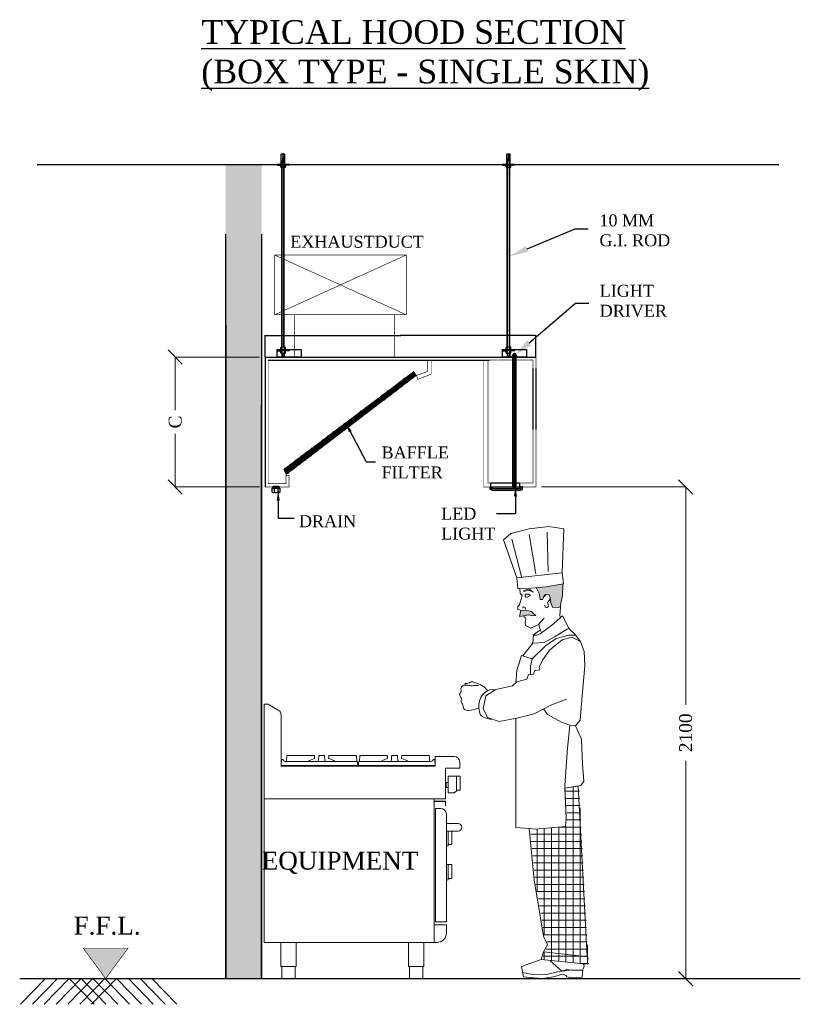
# Model space of a CAD drawing. Extents: x 3940905 to 4145695, y 925352 to 1109797.
# Tile 2 of 256: x 4025254 to 4035121, y 1001481 to 1013936. Entities that reach past the tile are written whole.
import ezdxf
from ezdxf import colors
from ezdxf.entities.mleader import LeaderData, LeaderLine
from ezdxf.math import Vec2, Vec3

# ---------------------------------------------------------------- set-up
doc = ezdxf.new("R2010")
doc.units = 0
doc.header["$LTSCALE"] = 750
doc.header["$MEASUREMENT"] = 0
doc.header["$PDMODE"] = 35
doc.header["$PDSIZE"] = 150
doc.linetypes.add('HIDDENX2', pattern=[19.05, 12.7, -6.35])
doc.layers.get('0').update_dxf_attribs({"linetype": 'CONTINUOUS', "lineweight": 0})
doc.layers.get('Defpoints').update_dxf_attribs({"linetype": 'CONTINUOUS'})
for name, color, linetype, lineweight in [('chef', 7, 'CONTINUOUS', 13), ('CKD-Dimensions', 152, 'CONTINUOUS', 0), ('CKD-Equipements', 252, 'CONTINUOUS', 0), ('wall', 7, 'CONTINUOUS', 25)]:
    doc.layers.add(name, color=color, linetype=linetype, lineweight=lineweight)
doc.layers.add('CKD-Hood', color=1, linetype='CONTINUOUS')
doc.styles.add('CKD_Dimension Text', font='BOOKOS.TTF')
doc.styles.get("Standard").update_dxf_attribs({"font": 'romans.shx'})
doc.dimstyles.new('CKD-Dimensions', dxfattribs={"dimscale": 1.5, "dimtxt": 45, "dimasz": 50, "dimexe": 0, "dimexo": 20, "dimgap": 20, "dimtad": 0, "dimdec": 0, "dimzin": 4, "dimdsep": 46, "dimtxsty": 'CKD_Dimension Text', "dimblk": 'OBLIQUE', "dimcen": 12, "dimclrd": 150, "dimclre": 150, "dimclrt": 7, "dimazin": 2, "dimtfac": 1, "dimtdec": 0, "dimtofl": 0, "dimtmove": 1, "dimatfit": 2, "dimfxl": 1, "dimtfillclr": 7, "dimtolj": 1, "dimtzin": 0, "dimlwd": -1, "dimlwe": -1, "dimarcsym": 0})
doc.dimstyles.new('SA DESIGN', dxfattribs={"dimtxt": 10, "dimasz": 4, "dimexe": 1, "dimexo": 1, "dimgap": 1, "dimtad": 0, "dimtih": 1, "dimtoh": 1, "dimdec": 0, "dimzin": 0, "dimdsep": 46, "dimtxsty": 'Standard', "dimcen": 0.09, "dimclrd": 7, "dimclre": 1, "dimclrt": 256, "dimadec": 0, "dimazin": 0, "dimtfac": 1, "dimtdec": 0, "dimtofl": 0, "dimtmove": 1, "dimatfit": 3, "dimfxl": 1, "dimtfillclr": 256, "dimtolj": 1, "dimtzin": 0, "dimarcsym": 0})

# ---------------------------------------------------------------- blocks, each defined once
blk = doc.blocks.new('*D425')
at = {"layer": 'CKD-Hood', "color": 1, "lineweight": -2}
for p, q in [((600739.5, 10832.9), (600739.5, 10946.5)), ((602165.3, 10832.9), (602165.3, 10946.5))]:
    blk.add_line(p, q, dxfattribs=at)
at = {"layer": 'CKD-Hood', "color": 7, "lineweight": -2}
for p, q in [((600743.5, 10945.5), (601450, 10945.5)), ((602161.3, 10945.5), (601454.7, 10945.5))]:
    blk.add_line(p, q, dxfattribs=at)
at = {"layer": 'CKD-Hood', "color": 7, "lineweight": 0}
for points in [[(600743.5, 10946.2), (600743.5, 10944.8), (600739.5, 10945.5)], [(602161.3, 10944.8), (602161.3, 10946.2), (602165.3, 10945.5)]]:
    blk.add_solid(points, dxfattribs=at)
at = {"layer": 'Defpoints', "color": 0, "lineweight": 0}
for p in [(602165.3, 10945.5), (600739.5, 10831.9), (602165.3, 10831.9)]:
    blk.add_point(p, dxfattribs=at)
at = {"layer": 'CKD-Hood', "lineweight": -2, "insert": (601452.4, 10945.5), "char_height": 10, "attachment_point": 5}
blk.add_mtext('\\A1;{\\H0.4x;B}', dxfattribs=at)
blk = doc.blocks.new('_Oblique')
at = {"color": 0, "linetype": 'ByBlock', "lineweight": -2, "transparency": 16777216}
blk.add_line((-0.5, -0.5), (0.5, 0.5), dxfattribs=at)
blk = doc.blocks.new('*D408')
at = {"layer": 'CKD-Dimensions', "color": 150, "ltscale": 4}
for p, q in [((602195.3, 10147.1), (602954.5, 10147.1)), ((602954.5, 10147.1), (602954.5, 8999.4)), ((602954.5, 7555.9), (602954.5, 8703.6)), ((602691, 7555.9), (602954.5, 7555.9))]:
    blk.add_line(p, q, dxfattribs=at)
at = {"layer": 'Defpoints', "color": 0}
for p in [(602165.3, 10147.1), (602661, 7555.9), (602954.5, 7555.9)]:
    blk.add_point(p, dxfattribs=at)
at = {"layer": 'CKD-Dimensions', "color": 150, "linetype": 'ByBlock', "xscale": 75, "yscale": 75, "zscale": 75}
for p, rotation in [((602954.5, 10147.1), 90), ((602954.5, 7555.9), 270)]:
    blk.add_blockref('_Oblique', p, dxfattribs=dict(at, rotation=rotation))
at = {"layer": 'CKD-Dimensions', "color": 7, "insert": (602954.5, 8851.5), "char_height": 67.5, "attachment_point": 5, "rotation": 90, "style": 'CKD_Dimension Text'}
blk.add_mtext('\\A1;2100', dxfattribs=at)
blk = doc.blocks.new('*D409')
at = {"layer": 'CKD-Dimensions', "color": 150, "ltscale": 4}
for p, q in [((600709.5, 10831.9), (600265.6, 10831.9)), ((600265.6, 10831.9), (600265.6, 10551.9)), ((600265.6, 10147.1), (600265.6, 10427.2)), ((600709.5, 10147.1), (600265.6, 10147.1))]:
    blk.add_line(p, q, dxfattribs=at)
at = {"layer": 'Defpoints', "color": 0}
for p in [(600265.6, 10831.9), (600739.5, 10831.9), (600739.5, 10147.1)]:
    blk.add_point(p, dxfattribs=at)
at = {"layer": 'CKD-Dimensions', "color": 150, "linetype": 'ByBlock', "xscale": 75, "yscale": 75, "zscale": 75}
for p, rotation in [((600265.6, 10831.9), 90), ((600265.6, 10147.1), 270)]:
    blk.add_blockref('_Oblique', p, dxfattribs=dict(at, rotation=rotation))
at = {"layer": 'CKD-Dimensions', "color": 7, "insert": (600265.6, 10489.5), "char_height": 67.5, "attachment_point": 5, "rotation": 90, "style": 'CKD_Dimension Text'}
blk.add_mtext('\\A1;C', dxfattribs=at)
blk = doc.blocks.new('Equipment-01section')
at = {"layer": 'CKD-Equipements', "ltscale": 3}
for p, q in [((0, 740.5), (0, 1130)), ((0, 1130), (16.5, 1130)), ((16.5, 1130), (58.4, 1105.8)), ((70.4, 1085), (70.4, 875)), ((70.4, 878), (71.6, 901.1)), ((73.1, 902.5), (77, 902.5)), ((86.4, 894.5), (87.9, 894.5)), ((87.9, 894.5), (380.6, 894.5)), ((92.9, 899.2), (93.7, 916.1)), ((95.7, 918), (205.5, 918)), ((207, 906.2), (186.9, 898.4)), ((207.5, 916.1), (208, 907.2)), ((223.9, 899.2), (224.8, 916.1)), ((226.8, 918), (247, 918)), ((249, 916.1), (249.9, 899.2)), ((266.3, 916.1), (265.8, 907.2)), ((267.1, 906), (286.9, 898.4)), ((378.1, 918), (268.3, 918)), ((381.1, 897), (380.1, 916.1)), ((392.7, 897), (393.7, 916.1)), ((685.9, 894.5), (393.2, 894.5)), ((395.7, 918), (505.5, 918)), ((506.7, 906), (486.9, 898.4)), ((507.5, 916.1), (508, 907.2)), ((524.8, 916.1), (523.9, 899.2)), ((547, 918), (526.8, 918)), ((549.9, 899.2), (549, 916.1)), ((566.3, 916.1), (565.8, 907.2)), ((566.8, 906.2), (586.9, 898.4)), ((678.1, 918), (568.3, 918)), ((680.9, 899.2), (680.1, 916.1)), ((687.4, 894.5), (685.9, 894.5)), ((700.7, 902.5), (696.8, 902.5)), ((703.4, 878), (702.2, 901.1)), ((704.2, 875), (704.2, 915)), ((704.2, 915), (781.2, 915)), ((70.4, 878), (385.4, 878)), ((70.4, 875), (704.2, 875)), ((385.4, 878), (384.8, 889.8)), ((388.4, 878), (389, 889.8)), ((703.4, 878), (388.4, 878)), ((805.2, 866), (747.2, 866)), ((747.2, 866), (747.2, 740.5)), ((805.2, 891), (805.2, 866)), ((757.7, 764.5), (757.7, 834)), ((757.7, 834), (806.8, 833.1)), ((791.8, 833.4), (791.8, 775.6)), ((806.8, 833.1), (806.8, 775.9)), ((757.7, 807.3), (748.6, 807.3)), ((748.6, 807.3), (748.6, 786.7)), ((748.6, 786.7), (757.7, 786.7)), ((757.7, 786.7), (757.7, 807.3)), ((791.8, 771), (780.8, 764.9)), ((806.8, 775.9), (791.8, 775.6)), ((791.8, 775.6), (791.8, 771)), ((747.2, 740.5), (0, 740.5)), ((700, 740.5), (0, 740.5)), ((0, 740.5), (0, 148.8)), ((744.7, 731), (699, 731)), ((699, 731), (699, 729.8)), ((744.7, 729.8), (699, 729.8)), ((700, 148.8), (700, 740.5)), ((780.8, 764.9), (757.7, 764.5)), ((704.9, 233.7), (704.9, 701)), ((704.9, 701), (726.1, 701)), ((746, 728.6), (746, 711)), ((746, 711), (747.2, 711)), ((747.2, 728.6), (747.2, 711)), ((750.1, 677), (750.1, 233.7)), ((797.6, 638.8), (750.1, 638.8)), ((750.1, 638.8), (750.1, 607.1)), ((813.4, 623), (813.4, 623)), ((750.1, 607.1), (797.6, 607.1)), ((757.7, 548.7), (757.7, 607.1)), ((772.7, 607.1), (772.7, 554.3)), ((750.1, 543.2), (756.7, 546.9)), ((770.8, 552.3), (758.7, 552.1)), ((750.1, 470), (770.8, 469.7)), ((757.7, 408.7), (757.7, 469.9)), ((772.7, 467.7), (772.7, 414.3)), ((750.1, 403.2), (756.7, 406.9)), ((770.8, 412.3), (758.7, 412.1)), ((750.1, 221.5), (700, 221.5)), ((700, 221.5), (700, 148.8)), ((750.1, 233.7), (704.9, 233.7)), ((750.1, 186.8), (750.1, 221.5)), ((0, 148.8), (700, 148.8)), ((132.7, 148.8), (69.2, 148.8)), ((69.2, 148.8), (69.2, 50)), ((132.7, 50), (132.7, 148.8)), ((657.7, 148.8), (594.2, 148.8)), ((594.2, 148.8), (594.2, 50)), ((657.7, 50), (657.7, 148.8)), ((700, 148.8), (712.1, 148.8)), ((69.2, 50), (132.7, 50)), ((128.1, 50), (73.8, 50)), ((73.8, 50), (73.8, 0)), ((128.1, 0), (128.1, 50)), ((594.2, 50), (657.7, 50)), ((653.1, 50), (598.8, 50)), ((598.8, 50), (598.8, 0)), ((653.1, 0), (653.1, 50)), ((73.8, 0), (128.1, 0)), ((598.8, 0), (653.1, 0))]:
    blk.add_line(p, q, dxfattribs=at)
at = {"layer": 'CKD-Equipements', "linetype": 'HIDDENX2', "ltscale": 5}
blk.add_line((50, 0), (-10, 0), dxfattribs=at)
at = {"layer": 'CKD-Equipements', "ltscale": 3}
for centre, radius, start, end in [((46.4, 1085), 24, 0, 60), ((73.1, 901), 1.5, 90, 177), ((77, 901), 1.5, 9.0846, 90), ((86.4, 902.5), 8, 189.0846, 270.0001), ((87.9, 899.5), 5, 270, 357), ((95.7, 916), 2, 90, 177), ((188.3, 894.9), 3.81, 111.1527, 185.6138), ((205.5, 916), 2, 3, 90), ((206.4, 907.8), 1.71, 291.3225, 341.3422), ((219, 899.5), 4.96, 280.8591, 356.8687), ((226.8, 916), 2, 90, 177), ((247, 916), 2, 3, 90), ((254.8, 899.4), 4.94, 183, 259.2745), ((267.8, 908.1), 2.21, 203.4972, 250.127), ((268.3, 916), 2, 90, 177), ((285.5, 894.9), 3.74, 356.9419, 68.9541), ((378.1, 916), 2, 3, 90), ((379.7, 889.5), 5.13, 3.4573, 79.6991), ((386, 897.3), 5, 183, 231.254), ((379.8, 889.5), 5, 3, 51.254), ((394.1, 889.5), 5.13, 100.3009, 176.5427), ((394, 889.5), 5, 128.746, 177), ((387.8, 897.3), 5, 308.746, 357), ((395.7, 916), 2, 90, 177), ((488.3, 894.9), 3.74, 111.0459, 183.0581), ((505.5, 916), 2, 3, 90), ((506, 908.1), 2.21, 289.873, 336.5028), ((519, 899.4), 4.94, 280.7255, 357), ((526.8, 916), 2, 90, 177), ((547, 916), 2, 3, 90), ((554.8, 899.5), 4.96, 183.1313, 259.1409), ((567.4, 907.8), 1.71, 198.6578, 248.6775), ((568.3, 916), 2, 90, 177), ((585.5, 894.9), 3.81, 354.3862, 68.8473), ((678.1, 916), 2, 3, 90), ((685.9, 899.5), 5, 183, 270), ((687.4, 902.5), 8, 269.9999, 350.9154), ((696.8, 901), 1.5, 90, 170.9154), ((700.7, 901), 1.5, 3, 90), ((781.2, 891), 24, 0, 90), ((744.7, 728.6), 2.45, 0, 90), ((744.7, 728.6), 1.25, 0, 90), ((726.1, 677), 24, 0, 90), ((797.6, 623), 15.9, 0, 90), ((797.6, 623), 15.9, 270, 0), ((755.7, 548.7), 2, 299, 0), ((758.7, 551.1), 1, 91, 180), ((770.7, 554.3), 2, 271, 360), ((770.7, 467.7), 2, 0, 89), ((755.7, 408.7), 2, 299, 0), ((758.7, 411.1), 1, 91, 180), ((770.7, 414.3), 2, 271, 360), ((712.1, 186.8), 38, 270, 0)]:
    blk.add_arc(centre, radius, start, end, dxfattribs=at)
blk = doc.blocks.new('*X412')
at = {"color": 0}
for p, q in [((6157, 4687.5), (6215, 4687.5)), ((6187.5, 3940.5), (6187.5, 4705.9)), ((6158.1, 4656.2), (6216.6, 4656.2)), ((6159.2, 4625), (6218.2, 4625)), ((6160.4, 4593.7), (6219.9, 4593.7)), ((6218.7, 3937.3), (6218.7, 4615.4)), ((6161, 4562.5), (6221.5, 4562.5)), ((6031.2, 4250.1), (6031.2, 4523.1)), ((6062.5, 4061.8), (6062.5, 4525.8)), ((6093.7, 3949.9), (6093.7, 4528.5)), ((6125, 3946.8), (6125, 4531.2)), ((6126, 4531.2), (6223.2, 4531.2)), ((6156.2, 3943.6), (6156.2, 4533.9)), ((6003.7, 4500), (6224.8, 4500)), ((6006.7, 4468.7), (6226.4, 4468.7)), ((6009.7, 4437.5), (6228.1, 4437.5)), ((6012.7, 4406.2), (6229.7, 4406.2)), ((6015.7, 4375), (6231.3, 4375)), ((6018.7, 4343.7), (6233, 4343.7)), ((6021.7, 4312.5), (6234.6, 4312.5)), ((6026.1, 4281.2), (6236.3, 4281.2)), ((6031.3, 4250), (6237.9, 4250)), ((6036.5, 4218.7), (6239.5, 4218.7)), ((6041.6, 4187.5), (6241.2, 4187.5)), ((6046.8, 4156.2), (6242.8, 4156.2)), ((6052, 4125), (6244.4, 4125)), ((6057.2, 4093.7), (6246.1, 4093.7)), ((6062.4, 4062.5), (6247.7, 4062.5)), ((6070.2, 4000), (6251, 4000)), ((6074.8, 4031.2), (6249.3, 4031.2)), ((6250, 3934.1), (6250, 4018.7)), ((6057.7, 3968.7), (6252.6, 3968.7)), ((6062.5, 3953.1), (6062.5, 3984.7)), ((6216.8, 3937.5), (6254.6, 3937.5))]:
    blk.add_line(p, q, dxfattribs=at)
blk = doc.blocks.new('chef')
at = {"layer": 'chef'}
for points in [[(161.1, 1624.6), (162.6, 1575.7), (169.3, 1546.3), (170.4, 1532.1), (179, 1528.3), (203.8, 1529.9), (211, 1547.5), (213.5, 1568), (213.1, 1569.7), (218.2, 1579.7), (229.4, 1581.6), (237.4, 1579.6), (245.5, 1561.2), (255.1, 1560.4), (258.3, 1586), (271.1, 1609.8), (231, 1613.4)], [(272.7, 1495), (286.2, 1494.2), (302.5, 1497), (322.4, 1493.4), (339.9, 1491.4), (334.3, 1515.1), (313.2, 1516.9), (289.8, 1511.3), (279.1, 1500.6)]]:
    blk.add_hatch(color=8, dxfattribs=at).paths.add_polyline_path(points)
for p, q in [((156.6, 1851.6), (219.4, 1861.1)), ((164.2, 1670.7), (156.6, 1851.6)), ((219.4, 1861.1), (299.3, 1851.6)), ((225.4, 1838), (221.4, 1676.3)), ((299.3, 1828.5), (272.7, 1667.1)), ((299.3, 1851.6), (375.7, 1832.5)), ((375.7, 1832.5), (405.9, 1805.8)), ((329.9, 1649.6), (371.7, 1809.8)), ((405.9, 1805.8), (351, 1649.6)), ((161.1, 1624.6), (162.6, 1575.7)), ((237.4, 1579.6), (229.4, 1581.6)), ((258.3, 1586), (255.1, 1560.4)), ((271.1, 1609.8), (258.3, 1586)), ((300.9, 1598.7), (282.2, 1591.6)), ((297.2, 1601.4), (282.9, 1591.2)), ((301.3, 1582.4), (293.8, 1576.9)), ((311.7, 1600.5), (297.2, 1601.4)), ((321.6, 1594), (300.9, 1598.7)), ((315.9, 1582.4), (301.3, 1582.4)), ((322.2, 1597.9), (311.7, 1600.5)), ((315.9, 1582.4), (316.8, 1574.9)), ((321.6, 1594), (322.2, 1597.9)), ((336.3, 1585.6), (328.3, 1577.7)), ((338.9, 1606.2), (336.3, 1585.6)), ((162.6, 1575.7), (169.3, 1546.3)), ((169.3, 1546.3), (173.3, 1494.6)), ((211, 1547.5), (203.8, 1529.9)), ((213.4, 1567.6), (211, 1547.5)), ((245.5, 1561.2), (237.4, 1579.6)), ((255.1, 1560.4), (245.5, 1561.2)), ((293.8, 1576.9), (308.1, 1570.9)), ((308.1, 1570.9), (315.2, 1570.9)), ((316.8, 1574.9), (315.2, 1570.9)), ((328.3, 1577.7), (330.3, 1571.7)), ((330.3, 1571.7), (339.9, 1539.5)), ((179, 1528.3), (170.4, 1532.1)), ((203.8, 1529.9), (179, 1528.3)), ((279.1, 1500.6), (272.7, 1495)), ((289.8, 1511.3), (279.1, 1500.6)), ((313.2, 1516.9), (289.8, 1511.3)), ((334.3, 1515.1), (313.2, 1516.9)), ((316.8, 1527.6), (314.4, 1521.2)), ((322.8, 1530), (316.8, 1527.6)), ((327.6, 1524.8), (322.8, 1530)), ((339.9, 1518), (333.5, 1515.7)), ((339.9, 1491.4), (334.3, 1515.1)), ((339.9, 1539.5), (345.8, 1532.4)), ((346.2, 1520), (339.9, 1518)), ((345.8, 1532.4), (346.2, 1520)), ((162.8, 1493.2), (135, 1440.6)), ((162.8, 1493.2), (207.3, 1453.8)), ((173.3, 1494.6), (170.8, 1486.1)), ((260.8, 1458), (238.1, 1484.3)), ((272.7, 1495), (286.2, 1494.2)), ((286.2, 1494.2), (302.5, 1497)), ((302.5, 1497), (322.4, 1493.4)), ((316, 1487), (313.2, 1480.7)), ((313.2, 1480.7), (316, 1466)), ((316, 1466), (315.2, 1454.4)), ((321.6, 1491.4), (316, 1487)), ((322.4, 1493.4), (339.9, 1491.4)), ((113.2, 1419.4), (88.9, 1388)), ((135, 1440.6), (113.2, 1419.4)), ((143.5, 1438.1), (134.4, 1442.9)), ((195.6, 1407.1), (143.5, 1438.1)), ((207.3, 1453.8), (254.8, 1419.5)), ((257.3, 1446.2), (249.1, 1423.6)), ((266.3, 1427), (253.7, 1436.2)), ((254.8, 1419.5), (267.9, 1414.3)), ((260, 1458.9), (257.3, 1446.2)), ((292.6, 1443.3), (260.8, 1458)), ((283.4, 1414.3), (266.3, 1427)), ((315.2, 1454.4), (292.6, 1443.3)), ((88.9, 1388), (73.8, 1346.6)), ((88.9, 1388), (124.3, 1405.2)), ((136, 1414.3), (108.7, 1413.5)), ((124.3, 1405.2), (163.8, 1394.6)), ((188.6, 1400.2), (136, 1414.3)), ((163.8, 1394.6), (216.4, 1352.6)), ((233.1, 1369.8), (188.6, 1400.2)), ((238.5, 1384.1), (195.6, 1407.1)), ((285.4, 1381.3), (238.5, 1384.1)), ((267.9, 1414.3), (283.4, 1414.3)), ((282.6, 1414.3), (285.4, 1381.3)), ((285.4, 1381.3), (326.1, 1328.9)), ((73.8, 1346.6), (70.7, 1287.4)), ((216.4, 1352.6), (245.2, 1310.7)), ((287.2, 1316.2), (233.1, 1369.8)), ((245.2, 1310.7), (258.3, 1281.8)), ((330.7, 1330.4), (287.2, 1316.2)), ((287.2, 1316.2), (294.8, 1284.4)), ((330.7, 1330.4), (349.9, 1268.7)), ((70.7, 1287.4), (82.4, 1164)), ((258.3, 1281.8), (255.3, 1271.2)), ((255.3, 1271.2), (276.5, 1268.7)), ((276.5, 1268.7), (281.6, 1253)), ((294.8, 1284.4), (294.8, 1250.9)), ((349.9, 1268.7), (354.9, 1216.6)), ((281.6, 1253), (290.2, 1250)), ((290.2, 1250), (302.8, 1252.5)), ((302.8, 1252.5), (309.9, 1232.8)), ((309.9, 1232.8), (349.9, 1221.7)), ((349.9, 1221.7), (368.1, 1206)), ((368.1, 1206), (436.3, 1190.3)), ((436.3, 1190.3), (478.3, 1164)), ((485.2, 1201.7), (470.4, 1185)), ((82.4, 1164), (90.5, 1064.4)), ((208.3, 1127.1), (145.6, 1150.9)), ((478.3, 1164), (488.9, 1111.4)), ((279.1, 1090.7), (208.3, 1127.1)), ((241.2, 1110.2), (224, 1087.7)), ((488.9, 1111.4), (470.7, 1075)), ((90.5, 1064.4), (108.7, 1040.6)), ((166.3, 1056.3), (132.4, 1043.2)), ((224, 1087.7), (166.3, 1056.3)), ((349.9, 1072), (279.1, 1090.7)), ((423.2, 1058.8), (349.9, 1072)), ((354.9, 621.5), (354.9, 1071.1)), ((354.9, 1066.1), (354.9, 1071.1)), ((470.7, 1075), (423.2, 1058.8)), ((108.7, 1040.6), (84.9, 985.5)), ((132.4, 1043.2), (108.7, 1040.6)), ((132.4, 1043.2), (142.5, 949.1)), ((84.9, 985.5), (79.8, 883.4)), ((142.5, 949.1), (153.2, 796.9)), ((79.8, 883.4), (74.8, 812.6)), ((74.8, 812.6), (87.9, 794.4)), ((87.9, 794.4), (152.7, 784.2)), ((153.2, 796.9), (148.1, 657.9)), ((148.1, 657.9), (150.6, 626.5)), ((150.6, 626.5), (274, 615.9)), ((60.1, 59.2), (58.8, 89.3)), ((60.1, 59.2), (250.3, 78.4)), ((76.3, 62.2), (73.8, 49.6)), ((73.8, 49.6), (79.8, 34.9)), ((213.8, 73.8), (166.8, 31.4)), ((250.3, 78.4), (331.7, 50.1)), ((331.7, 50.1), (323.5, 7.6)), ((79.7, 34.9), (127.9, 34.4)), ((121.8, 3), (82.3, 5.7)), ((145.6, 6.6), (121.8, 3)), ((127.9, 34.4), (144.6, 38)), ((144.6, 38), (166.3, 30.9)), ((145.5, 33.1), (183, 27.3)), ((146.6, 11.4), (145.6, 6.6)), ((146.1, 11.2), (162.1, 18.3)), ((199.7, 7.1), (162.1, 18.3)), ((183, 27.3), (222.4, 18.2)), ((246.2, 0), (199.7, 7.1)), ((222.4, 18.2), (286.2, 17.2)), ((295.3, 4), (246.2, 0)), ((286.2, 17.2), (326.8, 24.7)), ((323.5, 7.6), (295.3, 4))]:
    blk.add_line(p, q, dxfattribs=at)
at = {"layer": 'chef', "color": 8}
blk.add_line((240.6, 110.2), (58.8, 89.3), dxfattribs=at)
at = {"layer": 'chef', "color": 0}
blk.add_line((250.3, 78.4), (240.6, 110.2), dxfattribs=at)
at = {"layer": 'chef'}
for points in [[(347, 1605.9), (291.8, 1607.9), (231, 1613.4), (158.6, 1625), (164.2, 1670.7), (351, 1649.6), (347, 1605.9)], [(237.3, 1572.5), (229.4, 1581.6), (218.2, 1579.7), (213.1, 1569.7), (215.8, 1557.8), (223.8, 1548.7), (223, 1542.3), (220.2, 1531.6), (226.6, 1528), (233.7, 1529.6), (235.7, 1537.9)], [(442.5, 1186.5), (446.3, 1189), (451.6, 1189.9), (461.1, 1189)], [(461.1, 1189), (471.8, 1184.4), (478.6, 1180.3), (484.6, 1175.4), (490, 1169.8), (494.6, 1163.6), (498.5, 1157), (501.6, 1150.1), (504, 1143), (505.6, 1135.8), (506.5, 1128.6), (506.8, 1121.3), (506.5, 1114.2), (505.7, 1107.1), (504.4, 1100.1), (502.7, 1093.2), (499.6, 1086.6), (494.2, 1080.6), (485.5, 1075.1), (472.6, 1070.5), (454.5, 1066.9)], [(299.3, 617.6), (354.9, 621.5)]]:
    blk.add_lwpolyline(points, dxfattribs=at)
for points in [[(528.9, 1220.4, -0.052815), (513, 1215.3, 0.103951), (498.5, 1208.8, -0.065817), (485.2, 1201.7, -0.176292)], [(528.3, 1220.2, -0.001804), (528.9, 1220.4, -0.233562), (541.2, 1220.1)], [(541.2, 1220.1, 0.108941), (560.3, 1214.8, -0.414214), (563.6, 1211.6, -0.15674), (562.5, 1208, 0.641105)], [(540.5, 1206, 0.018879), (548.6, 1207.1, -0.075316), (568.2, 1207.6, -0.494915), (579.6, 1187.9, 0.299081), (581.3, 1178.9, -0.424776), (580.5, 1157.7, 0.30895), (578.5, 1149.4, -0.291598), (574.4, 1129.7, 0.218333), (571.8, 1122.6, -0.255734), (565.6, 1108.4, -0.191564), (549.3, 1103.8, -0.067384), (506.5, 1114.2, -0.655907)], [(540.5, 1206, -0.063579), (528.3, 1206.3, 0.079822), (508.8, 1206.3, 0.040767)]]:
    blk.add_lwpolyline(points, format="xyb", dxfattribs=at)
at = {"layer": 'chef', "color": 0}
blk.add_lwpolyline([(299.3, 617.6), (299.3, 617.6), (279.1, 406.5), (279.1, 406.5), (240.6, 175), (224.5, 139.6), (240.6, 110.2), (250.3, 78.4), (60.1, 59.2), (58.8, 89.3), (61.7, 89.6), (61.7, 89.6), (61.7, 89.6), (98.6, 792.9), (152.7, 784.2), (148.1, 657.9), (150.6, 626.5), (274, 615.9)], close=True, dxfattribs=at)
at = {"layer": 'chef'}
for centre, radius, start, end in [((285.6, 38.5), 206, 180.9792, 189.1478), ((132.9, -23.2), 57.7, 77.3288, 90)]:
    blk.add_arc(centre, radius, start, end, dxfattribs=at)
at = {"layer": 'chef', "color": 8, "extrusion": (0, 0, -1), "xscale": 0.9449999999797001, "yscale": 0.9449999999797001, "zscale": -0.9449999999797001}
blk.add_blockref('*X412', (-5966.5, -3658.2), dxfattribs=at)
blk = doc.blocks.new('SS')
at = {"layer": 'CKD-Hood'}
blk.add_hatch(color=9, dxfattribs=at).paths.add_polyline_path([(600635.8, 11847.5), (600531.8, 11847.5), (600531.8, 7555.9), (600720.8, 7555.9), (600720.8, 11847.5)])
at = {"layer": 'CKD-Hood', "lineweight": -3}
h = blk.add_hatch(color=0, dxfattribs=at)
h.paths.add_polyline_path([(602067.8, 10831.9), (602067.8, 10841.5), (602053.4, 10841.5), (602053.4, 10831.9)])
h.paths.add_polyline_path([(602049.2, 10831.9), (602049.2, 10841.5), (602037.6, 10841.5), (602037.6, 10831.9)])
h.paths.add_polyline_path([(602053.4, 10831.9), (602053.4, 10841.5), (602049.2, 10841.5), (602049.2, 10831.9)])
at = {"layer": 'CKD-Hood', "lineweight": -2}
h = blk.add_hatch(dxfattribs=at)
h.set_pattern_fill('ANSI31', scale=1.575, style=0)
h.set_pattern_definition([(45, (595797.173, 3823.038), (-3.5359758, 3.5359758), [])])
h.paths.add_polyline_path([(601536.1, 10734.9), (601522, 10756.2), (600837.3, 10240.7), (600849.7, 10211.2)])
at = {"layer": 'CKD-Hood'}
h = blk.add_hatch(color=52, dxfattribs=at)
h.set_gradient(color1=(217, 207, 18), rotation=90, one_color=1, tint=1, name='INVCYLINDER')
h.paths.add_polyline_path([(601934.2, 10147), (602085, 10147), (602085, 10127.8), (601934.2, 10127.8)])
at = {"layer": 'CKD-Hood', "lineweight": -3}
blk.add_hatch(color=0, dxfattribs=at).paths.add_polyline_path([(602058, 10142.9), (602058, 10147.5), (602054.9, 10147.5), (602050.7, 10147.5), (602047, 10147.5), (602047, 10142.9)])
at = {"layer": 'CKD-Hood', "ltscale": 4}
h = blk.add_hatch(color=1, dxfattribs=at)
h.dxf.hatch_style = 1
h.paths.add_polyline_path([(600017.2, 7716.2), (599781.2, 7716.2), (599899.2, 7555.9)])
at = {"layer": 'CKD-Hood', "color": 2}
for p, q in [((600824.5, 11847.5), (600824.5, 11901.9)), ((600843.3, 11901.9), (600824.5, 11901.9)), ((600833.9, 11901.9), (600827.6, 11847.5)), ((600840.2, 11847.5), (600833.9, 11901.9)), ((600843.3, 11847.5), (600843.3, 11901.9)), ((602011.7, 11847.5), (602011.7, 11901.9)), ((602030.6, 11901.9), (602011.7, 11901.9)), ((602021.2, 11901.9), (602014.9, 11847.5)), ((602027.5, 11847.5), (602021.2, 11901.9)), ((602030.6, 11847.5), (602030.6, 11901.9))]:
    blk.add_line(p, q, dxfattribs=at)
at = {"layer": 'CKD-Hood', "color": 0, "lineweight": -3}
for p, q in [((599539.1, 11847.5), (603444.8, 11847.5)), ((602047, 10141.6), (602047, 10147.5)), ((602058, 10147.5), (602058, 10141.6))]:
    blk.add_line(p, q, dxfattribs=at)
at = {"layer": 'CKD-Hood', "color": 1}
for p, q in [((600802.4, 11843.5), (600802.4, 11847.5)), ((600827.6, 11847.5), (600802.4, 11847.5)), ((600802.4, 11843.5), (600827.6, 11843.5)), ((600822.1, 11832.7), (600822.1, 11841.4)), ((600832.2, 11843.6), (600824, 11842.4)), ((600843.3, 11847.5), (600824.5, 11847.5)), ((600826, 11843.5), (600826, 11847.5)), ((600826.8, 11832.7), (600826.8, 11841.4)), ((600827.6, 11842.9), (600827.6, 11847.5)), ((600829.2, 11843.1), (600829.2, 11847.5)), ((600843.8, 11842.4), (600835.6, 11843.6)), ((600838.6, 11843.2), (600838.6, 11847.5)), ((600865.4, 11847.5), (600840.2, 11847.5)), ((600840.2, 11843), (600840.2, 11847.5)), ((600865.4, 11843.5), (600840.2, 11843.5)), ((600841, 11832.7), (600841, 11841.4)), ((600841.8, 11843.5), (600841.8, 11847.5)), ((600845.7, 11832.7), (600845.7, 11841.4)), ((600865.4, 11843.5), (600865.4, 11847.5)), ((601989.7, 11843.5), (601989.7, 11847.5)), ((602014.9, 11847.5), (601989.7, 11847.5)), ((601989.7, 11843.5), (602014.9, 11843.5)), ((602009.3, 11832.7), (602009.3, 11841.4)), ((602019.5, 11843.6), (602011.3, 11842.4)), ((602030.6, 11847.5), (602011.7, 11847.5)), ((602013.3, 11843.5), (602013.3, 11847.5)), ((602014.1, 11832.7), (602014.1, 11841.4)), ((602014.9, 11842.9), (602014.9, 11847.5)), ((602016.4, 11843.1), (602016.4, 11847.5)), ((602031, 11842.4), (602022.8, 11843.6)), ((602025.9, 11843.2), (602025.9, 11847.5)), ((602052.7, 11847.5), (602027.5, 11847.5)), ((602027.5, 11843), (602027.5, 11847.5)), ((602052.7, 11843.5), (602027.5, 11843.5)), ((602028.2, 11832.7), (602028.2, 11841.4)), ((602029, 11843.5), (602029, 11847.5)), ((602033, 11832.7), (602033, 11841.4)), ((602052.7, 11843.5), (602052.7, 11847.5)), ((600832.2, 11830.4), (600824, 11831.6)), ((600843.8, 11831.6), (600835.6, 11830.4)), ((602019.5, 11830.4), (602011.3, 11831.6)), ((602031, 11831.6), (602022.8, 11830.4)), ((600802.4, 10865.4), (600802.4, 10869.3)), ((600827.6, 10869.3), (600802.4, 10869.3)), ((600802.4, 10865.4), (600827.6, 10865.4)), ((600822.1, 10873.7), (600822.1, 10882.3)), ((600822.1, 10853.7), (600822.1, 10862.4)), ((600832.2, 10884.6), (600824, 10883.4)), ((600832.2, 10871.4), (600824, 10872.6)), ((600832.2, 10871.4), (600824, 10872.6)), ((600832.2, 10871.4), (600824, 10872.6)), ((600832.2, 10864.6), (600824, 10863.5)), ((600832.2, 10851.5), (600824, 10852.7)), ((600826, 10865.4), (600826, 10869.3)), ((600826.8, 10873.7), (600826.8, 10882.3)), ((600826.8, 10853.7), (600826.8, 10862.4)), ((600827.6, 10872.1), (600827.6, 10869.4)), ((600827.6, 10872.1), (600827.6, 10869.4)), ((600827.6, 10872.1), (600827.6, 10869.4)), ((600827.6, 10869.4), (600827.6, 10864)), ((600827.6, 10852.1), (600827.6, 10836.2)), ((600829.2, 10871.9), (600829.2, 10869.4)), ((600829.2, 10869.4), (600829.2, 10864.2)), ((600829.2, 10851.9), (600829.2, 10834.6)), ((600843.8, 10883.4), (600835.6, 10884.6)), ((600843.8, 10872.6), (600835.6, 10871.4)), ((600843.8, 10872.6), (600835.6, 10871.4)), ((600843.8, 10872.6), (600835.6, 10871.4)), ((600843.8, 10863.5), (600835.6, 10864.6)), ((600843.8, 10852.7), (600835.6, 10851.5)), ((600838.6, 10871.8), (600838.6, 10869.4)), ((600838.6, 10869.4), (600838.6, 10864.2)), ((600838.6, 10851.9), (600838.6, 10834.6)), ((600840.2, 10872), (600840.2, 10869.4)), ((600840.2, 10872), (600840.2, 10869.4)), ((600840.2, 10872), (600840.2, 10869.4)), ((600840.2, 10869.4), (600840.2, 10864)), ((600865.4, 10869.3), (600840.2, 10869.3)), ((600865.4, 10865.4), (600840.2, 10865.4)), ((600840.2, 10852.1), (600840.2, 10836.2)), ((600841, 10873.7), (600841, 10882.3)), ((600841, 10853.7), (600841, 10862.4)), ((600841.8, 10865.4), (600841.8, 10869.3)), ((600845.7, 10873.7), (600845.7, 10882.3)), ((600845.7, 10853.7), (600845.7, 10862.4)), ((600865.4, 10865.4), (600865.4, 10869.3)), ((601989.7, 10865.4), (601989.7, 10869.3)), ((602014.9, 10869.3), (601989.7, 10869.3)), ((601989.7, 10865.4), (602014.9, 10865.4)), ((602009.3, 10873.7), (602009.3, 10882.3)), ((602009.3, 10853.7), (602009.3, 10862.4)), ((602019.5, 10884.6), (602011.3, 10883.4)), ((602019.5, 10871.4), (602011.3, 10872.6)), ((602019.5, 10871.4), (602011.3, 10872.6)), ((602019.5, 10871.4), (602011.3, 10872.6)), ((602019.5, 10864.6), (602011.3, 10863.5)), ((602019.5, 10851.5), (602011.3, 10852.7)), ((602013.3, 10865.4), (602013.3, 10869.3)), ((602014.1, 10873.7), (602014.1, 10882.3)), ((602014.1, 10853.7), (602014.1, 10862.4)), ((602014.9, 10872.1), (602014.9, 10869.4)), ((602014.9, 10872.1), (602014.9, 10869.4)), ((602014.9, 10872.1), (602014.9, 10869.4)), ((602014.9, 10869.4), (602014.9, 10864)), ((602014.9, 10852.1), (602014.9, 10836.2)), ((602016.4, 10871.9), (602016.4, 10869.4)), ((602016.4, 10869.4), (602016.4, 10864.2)), ((602016.4, 10851.9), (602016.4, 10834.6)), ((602031, 10883.4), (602022.8, 10884.6)), ((602031, 10872.6), (602022.8, 10871.4)), ((602031, 10872.6), (602022.8, 10871.4)), ((602031, 10872.6), (602022.8, 10871.4)), ((602031, 10863.5), (602022.8, 10864.6)), ((602031, 10852.7), (602022.8, 10851.5)), ((602025.9, 10871.8), (602025.9, 10869.4)), ((602025.9, 10869.4), (602025.9, 10864.2)), ((602025.9, 10851.9), (602025.9, 10834.6)), ((602027.5, 10872), (602027.5, 10869.4)), ((602027.5, 10872), (602027.5, 10869.4)), ((602027.5, 10872), (602027.5, 10869.4)), ((602027.5, 10869.4), (602027.5, 10864)), ((602052.7, 10869.3), (602027.5, 10869.3)), ((602052.7, 10865.4), (602027.5, 10865.4)), ((602027.5, 10852.1), (602027.5, 10836.2)), ((602028.2, 10873.7), (602028.2, 10882.3)), ((602028.2, 10853.7), (602028.2, 10862.4)), ((602029, 10865.4), (602029, 10869.3)), ((602033, 10873.7), (602033, 10882.3)), ((602033, 10853.7), (602033, 10862.4)), ((602052.7, 10865.4), (602052.7, 10869.3)), ((600739.5, 10831.9), (601780.7, 10831.9)), ((600739.5, 10831.9), (602165.3, 10831.9)), ((600739.5, 10831.9), (600739.5, 10147.1)), ((600755.2, 10816.2), (601780.7, 10816.2)), ((600840.2, 10836.2), (600827.6, 10836.2)), ((600829.2, 10834.6), (600827.6, 10836.2)), ((600838.6, 10834.6), (600829.2, 10834.6)), ((600840.2, 10836.2), (600838.6, 10834.6)), ((602027.5, 10836.2), (602014.9, 10836.2)), ((602016.4, 10834.6), (602014.9, 10836.2)), ((602025.9, 10834.6), (602016.4, 10834.6)), ((602027.5, 10836.2), (602025.9, 10834.6)), ((602149.5, 10770.8), (602149.5, 10449.7)), ((602165.3, 10770.8), (602165.3, 10449.7))]:
    blk.add_line(p, q, dxfattribs=at)
at = {"layer": 'CKD-Hood', "color": 4}
for p, q in [((600827.6, 10883.9), (600827.6, 11842.1)), ((600829.2, 10884.1), (600829.2, 11842.1)), ((600838.6, 10884.2), (600838.6, 11842.1)), ((600840.2, 10884), (600840.2, 11842.1)), ((602014.9, 10883.9), (602014.9, 11842.1)), ((602016.4, 10884.1), (602016.4, 11842.1)), ((602025.9, 10884.2), (602025.9, 11842.1)), ((602027.5, 10884), (602027.5, 11842.1))]:
    blk.add_line(p, q, dxfattribs=at)
at = {"layer": 'CKD-Hood'}
for p, q in [((600531.8, 7555.9), (600531.8, 11479)), ((600720.8, 11479), (600720.8, 7555.9)), ((600531.8, 10999.2), (600531.8, 7555.9)), ((600720.8, 7555.9), (600720.8, 10579.9)), ((600786.8, 10141.6), (600786.8, 10120.1)), ((600806.7, 10141.6), (600806.7, 10120.1))]:
    blk.add_line(p, q, dxfattribs=at)
at = {"layer": 'CKD-Hood', "color": 1, "lineweight": -2}
for p, q in [((600739.5, 10831.9), (602102, 10831.9)), ((600755.2, 10816.2), (601920.7, 10816.2))]:
    blk.add_line(p, q, dxfattribs=at)
at = {"layer": 'CKD-Hood', "color": 0, "lineweight": 80}
for p, q in [((602050.7, 10147.5), (602050.7, 10841.9)), ((602054.9, 10147.5), (602054.9, 10841.6))]:
    blk.add_line(p, q, dxfattribs=at)
at = {"layer": 'CKD-Hood', "ltscale": 5}
for p, q in [((599446.5, 7555.9), (602957.6, 7555.9)), ((599876.8, 7555.9), (603558.1, 7555.9))]:
    blk.add_line(p, q, dxfattribs=at)
at = {"layer": 'CKD-Hood', "color": 30, "const_width": 3.15}
for points in [[(600789.3, 11369.7), (601482.3, 11054.7)], [(601482.3, 11369.7), (600789.3, 11054.7)]]:
    blk.add_lwpolyline(points, dxfattribs=at)
at = {"layer": 'CKD-Hood', "color": 30}
blk.add_lwpolyline([(600789.3, 11369.7, 3.15, 3.15, 0), (601482.3, 11369.7, 3.15, 3.15, 0), (601482.3, 11054.7, 3.15, 3.15, 0), (600789.3, 11054.7, 3.15, 3.15, 0)], format="xyseb", close=True, dxfattribs=at)
at = {"layer": 'CKD-Hood', "color": 30, "const_width": 3.15}
blk.add_lwpolyline([(600894.5, 11054.7), (601421.1, 11054.7), (601421.1, 10831.9), (600894.5, 10831.9)], close=True, dxfattribs=at)
at = {"layer": 'CKD-Hood', "color": 4}
for points in [[(600802.4, 10871.3), (600928.4, 10871.3), (600928.4, 10831.9), (600802.4, 10831.9)], [(601989.7, 10871.3), (602115.7, 10871.3), (602115.7, 10831.9), (601989.7, 10831.9)]]:
    blk.add_lwpolyline(points, close=True, dxfattribs=at)
at = {"layer": 'CKD-Hood', "color": 1, "const_width": 3.15}
for points in [[(600865.5, 10208.2), (600865.5, 10147.1), (600739.5, 10147.1), (600739.5, 10831.9), (601980.6, 10831.9)], [(601964.8, 10816.2), (600755.2, 10816.2), (600755.2, 10164.7), (600849.7, 10164.7), (600849.7, 10208.2), (600865.5, 10208.2), (600865.5, 10147.1), (600739.5, 10147.1)], [(601613.7, 10816.4), (601613.7, 10741.6), (601543.4, 10714.3), (601536.9, 10735.1), (601594.7, 10755.8), (601594.7, 10816.4), (601613.7, 10816.4)], [(601965.1, 10831.9), (602165.3, 10831.9), (602165.3, 10147.1), (601889.3, 10147.1), (601889.3, 10168.4)], [(602165.3, 10525.1), (602165.3, 10147.1), (601889.3, 10147.1), (601889.3, 10816.2), (601913.1, 10816.2), (601913.1, 10168.4), (602149.5, 10168.4), (602149.5, 10509.4)], [(602055.6, 10168.4), (602149.5, 10168.4), (602149.5, 10816.2), (601965.1, 10816.2)], [(600837.3, 10240.7), (600849.7, 10211.2), (601536.1, 10734.9), (601522, 10756.2), (600837.3, 10240.7)]]:
    blk.add_lwpolyline(points, dxfattribs=at)
at = {"layer": 'CKD-Hood'}
for points in [[(600776.9, 10120.1), (600776.9, 10141.6), (600816.6, 10141.6), (600816.6, 10120.1)], [(600811.7, 10117.5), (600811.5, 10117.5)]]:
    blk.add_lwpolyline(points, dxfattribs=at)
for points in [[(600781.8, 10150.7), (600812.2, 10150.7), (600812.2, 10141.6), (600781.8, 10141.6)], [(601934.2, 10134), (601924, 10134), (601924, 10147), (601934.2, 10147)], [(601928.5, 10168.4), (602079.3, 10168.4), (602079.3, 10137.2), (601928.5, 10137.2)], [(601934.2, 10147), (602085, 10147), (602085, 10127.8), (601934.2, 10127.8)], [(602085, 10134), (602095.2, 10134), (602095.2, 10147), (602085, 10147)]]:
    blk.add_lwpolyline(points, close=True, dxfattribs=at)
at = {"layer": 'CKD-Hood', "color": 0, "lineweight": -3}
blk.add_lwpolyline([(602047, 10147.5), (602058, 10147.5), (602058, 10141.6), (602047, 10141.6)], close=True, dxfattribs=at)
at = {"layer": 'CKD-Hood', "const_width": 3.15}
blk.add_lwpolyline([(599781.2, 7716.2), (600017.2, 7716.2), (599899.2, 7555.9), (599899.2, 7555.9)], close=True, dxfattribs=at)
at = {"layer": 'CKD-Hood', "ltscale": 4}
for points in [[(599582.8, 7555.9), (599451.5, 7420.4)], [(599645.1, 7555.9), (599513.7, 7420.4)], [(599707.4, 7555.9), (599576, 7420.4)], [(599769.6, 7555.9), (599638.3, 7420.4)], [(599831.9, 7555.9), (599700.6, 7420.4)], [(599707.4, 7555.9), (599838.7, 7420.4)], [(599894.2, 7555.9), (599762.8, 7420.4)], [(599769.6, 7555.9), (599901, 7420.4)], [(599956.5, 7555.9), (599825.1, 7420.4)], [(599831.9, 7555.9), (599963.3, 7420.4)], [(599894.2, 7555.9), (600025.5, 7420.4)], [(599956.5, 7555.9), (600087.8, 7420.4)], [(600018.7, 7555.9), (600150.1, 7420.4)], [(600081, 7555.9), (600212.4, 7420.4)], [(600143.3, 7555.9), (600274.7, 7420.4)]]:
    blk.add_lwpolyline(points, dxfattribs=at)
at = {"layer": 'CKD-Hood', "color": 1}
for centre, radius, start, end in [((600824.5, 11839.4), 3.08, 39.9662, 140.0338), ((600824.5, 11834.7), 3.08, 219.9662, 320.0338), ((600833.9, 11831.9), 11.8, 53.1301, 126.8699), ((600833.9, 11842.1), 11.8, 233.1301, 306.8699), ((600843.4, 11839.4), 3.08, 39.9662, 140.0338), ((600843.4, 11834.7), 3.08, 219.9662, 320.0338), ((602011.7, 11839.4), 3.08, 39.9662, 140.0338), ((602011.7, 11834.7), 3.08, 219.9662, 320.0338), ((602021.2, 11831.9), 11.8, 53.1301, 126.8699), ((602021.2, 11842.1), 11.8, 233.1301, 306.8699), ((602030.6, 11839.4), 3.08, 39.9662, 140.0338), ((602030.6, 11834.7), 3.08, 219.9662, 320.0338), ((600824.5, 10880.3), 3.08, 39.9662, 140.0338), ((600824.5, 10875.6), 3.08, 219.9662, 320.0338), ((600824.5, 10875.6), 3.08, 219.9662, 320.0338), ((600824.5, 10875.6), 3.08, 219.9662, 320.0338), ((600824.5, 10860.4), 3.08, 39.9662, 140.0338), ((600824.5, 10855.7), 3.08, 219.9662, 320.0338), ((600833.9, 10872.9), 11.8, 53.1301, 126.8699), ((600833.9, 10883.1), 11.8, 233.1301, 306.8699), ((600833.9, 10883.1), 11.8, 233.1301, 306.8699), ((600833.9, 10883.1), 11.8, 233.1301, 306.8699), ((600833.9, 10852.9), 11.8, 53.1301, 126.8699), ((600833.9, 10863.2), 11.8, 233.1301, 306.8699), ((600843.4, 10880.3), 3.08, 39.9662, 140.0338), ((600843.4, 10875.6), 3.08, 219.9662, 320.0338), ((600843.4, 10875.6), 3.08, 219.9662, 320.0338), ((600843.4, 10875.6), 3.08, 219.9662, 320.0338), ((600843.4, 10860.4), 3.08, 39.9662, 140.0338), ((600843.4, 10855.7), 3.08, 219.9662, 320.0338), ((602011.7, 10880.3), 3.08, 39.9662, 140.0338), ((602011.7, 10875.6), 3.08, 219.9662, 320.0338), ((602011.7, 10875.6), 3.08, 219.9662, 320.0338), ((602011.7, 10875.6), 3.08, 219.9662, 320.0338), ((602011.7, 10860.4), 3.08, 39.9662, 140.0338), ((602011.7, 10855.7), 3.08, 219.9662, 320.0338), ((602021.2, 10872.9), 11.8, 53.1301, 126.8699), ((602021.2, 10883.1), 11.8, 233.1301, 306.8699), ((602021.2, 10883.1), 11.8, 233.1301, 306.8699), ((602021.2, 10883.1), 11.8, 233.1301, 306.8699), ((602021.2, 10852.9), 11.8, 53.1301, 126.8699), ((602021.2, 10863.2), 11.8, 233.1301, 306.8699), ((602030.6, 10880.3), 3.08, 39.9662, 140.0338), ((602030.6, 10875.6), 3.08, 219.9662, 320.0338), ((602030.6, 10875.6), 3.08, 219.9662, 320.0338), ((602030.6, 10875.6), 3.08, 219.9662, 320.0338), ((602030.6, 10860.4), 3.08, 39.9662, 140.0338), ((602030.6, 10855.7), 3.08, 219.9662, 320.0338)]:
    blk.add_arc(centre, radius, start, end, dxfattribs=at)
at = {"layer": 'CKD-Hood', "color": 0, "lineweight": 80}
blk.add_arc((602052.8, 10841.6), 2.13, 0, 188.2095, dxfattribs=at)
at = {"layer": 'CKD-Hood'}
for centre, radius, start, end in [((600781.9, 10123.6), 6.08, 215.358, 324.642), ((600796.8, 10138), 20.5, 241.0407, 298.9593), ((600811.6, 10123.6), 6.08, 215.358, 324.642)]:
    blk.add_arc(centre, radius, start, end, dxfattribs=at)
at = {"layer": 'chef', "xscale": -1.28016, "yscale": 1.28016, "zscale": 1.28016}
blk.add_blockref('chef', (602513.8, 7555.9), dxfattribs=at)
at = {"layer": 'CKD-Hood', "xscale": 1.28016, "yscale": 1.28016, "zscale": 1.28016}
blk.add_blockref('Equipment-01section', (600733.6, 7555.9), dxfattribs=at)
at = {"layer": 'CKD-Hood', "color": 0, "lineweight": -3, "insert": (600403, 12607.7), "char_height": 125, "width": 4669.924, "attachment_point": 1, "style": 'CKD_Dimension Text'}
blk.add_mtext('{\\LTYPICAL HOOD SECTION\\P(BOX TYPE - SINGLE SKIN)}', dxfattribs=at)
at = {"layer": 'CKD-Hood', "style": 'CKD_Dimension Text'}
for s, insert, char_height, width, attachment_point in [('{\\C7;10 MM \\PG.I. ROD}', (602500.3, 11583.6), 63, 617.51, 1), ('{\\C7;LIGHT \\PDRIVER}', (602501.6, 11212.6), 63, 617.51, 1), ('{\\C7;BAFFLE FILTER}', (601352.6, 10360.4), 63, 227.68, 1), ('{\\C7;LED LIGHT}', (601666.5, 10037.9), 63, 284.123, 1), ('{\\C7;DRAIN}', (600917.2, 9998.2), 63, 389.69, 1), ('{\\C0;EQUIPMENT}', (601546, 8106.9), 94.5, 3, 9), ('{\\C0;F.F.L.}', (600083.3, 7786), 94.5, 3, 9)]:
    blk.add_mtext(s, dxfattribs=dict(at, insert=insert, char_height=char_height, width=width, attachment_point=attachment_point))
at = {"layer": 'CKD-Hood', "color": 30, "insert": (600871.9, 11471.2), "char_height": 63, "width": 606.146, "attachment_point": 1, "style": 'CKD_Dimension Text'}
blk.add_mtext('\\pxt12;{\\C1;EXHAUSTDUCT}', dxfattribs=at)
at = {"layer": 'CKD-Dimensions', "ltscale": 4}
dim = blk.add_linear_dim(base=(600265.6, 10831.9), p1=(600739.5, 10147.1), p2=(600739.5, 10831.9), angle=90, text='C', dimstyle='CKD-Dimensions', override={"dimpost": '\\X'}, dxfattribs=at)
dim.commit()
dim.dimension.update_dxf_attribs({"geometry": '*D409', "text_midpoint": (600265.6, 10489.5)})
at = {"layer": 'CKD-Dimensions', "color": 6, "ltscale": 4}
dim = blk.add_linear_dim(base=(602954.5, 7555.9), p1=(602165.3, 10147.1), p2=(602661, 7555.9), angle=90, text='2100', dimstyle='CKD-Dimensions', override={"dimpost": '\\X'}, dxfattribs=at)
dim.commit()
dim.dimension.update_dxf_attribs({"geometry": '*D408', "text_midpoint": (602954.5, 8851.5)})
at = {"layer": 'CKD-Hood', "color": 1, "lineweight": -2}
dim = blk.add_linear_dim(base=(602165.3, 10945.5), p1=(600739.5, 10831.9), p2=(602165.3, 10831.9), text='{\\H0.4x;B}', dimstyle='SA DESIGN', dxfattribs=at)
dim.commit()
dim.dimension.update_dxf_attribs({"geometry": '*D425', "text_midpoint": (601452.4, 10945.5)})
at = {"layer": 'CKD-Hood', "annotation_type": 0, "has_hookline": 1, "hookline_direction": 0}
blk.add_leader([(601164.6, 10482.9), (601271.1, 10279.4), (601321.1, 10279.4)], dimstyle='SA DESIGN', override={"dimtxt": 3, "dimasz": 50, "dimgap": 1, "dimtad": 0, "dimtfillclr": 256}, dxfattribs=at)
at = {"layer": 'CKD-Hood'}
for points in [[(600808, 10125.6), (600808, 9981.9), (600892.6, 9981.9)], [(602057.8, 10147.6), (602057.8, 10006.1), (601957.1, 10006)]]:
    blk.add_leader(points, dimstyle='SA DESIGN', override={"dimtxt": 3, "dimasz": 50}, dxfattribs=at)
at = {"layer": 'CKD-Hood', "color": 7, "ltscale": 4}
ml = blk.add_multileader_mtext('Standard', dxfattribs=at)
ml.set_content('', color=7)
ml.set_leader_properties(color=256)
ml.build(insert=Vec2(0, 0))
ml.multileader.update_dxf_attribs({"text_left_attachment_type": 2, "text_right_attachment_type": 2, "dogleg_length": 70, "arrow_head_size": 100})
ctx = ml.context
ctx.base_point, ctx.char_height, ctx.arrow_head_size, ctx.landing_gap_size, ctx.plane_origin = Vec3(602441.5, 11507.9), 100, 100, 30, Vec3(602027.5, 11457.9)
ctx.left_attachment, ctx.right_attachment = 2, 2
notes = []
notes.append((ctx, [(0, (1, 1, 0), (602371.5, 11507.9), (1, 0), 70, [(0, [(602027.5, 11363)], 0, [])])]))
ctx.mtext.insert, ctx.mtext.flow_direction = Vec3(602471.5, 11507.9), 5
ml = blk.add_multileader_mtext('Standard', dxfattribs=at)
ml.set_content('', color=7)
ml.set_leader_properties(color=256)
ml.build(insert=Vec2(0, 0))
ml.multileader.update_dxf_attribs({"text_left_attachment_type": 2, "text_right_attachment_type": 2, "dogleg_length": 70, "arrow_head_size": 100})
ctx = ml.context
ctx.base_point, ctx.char_height, ctx.arrow_head_size, ctx.landing_gap_size, ctx.plane_origin = Vec3(602443.5, 11115.9), 100, 100, 30, Vec3(602054.9, 10841.6)
ctx.left_attachment, ctx.right_attachment = 2, 2
notes.append((ctx, [(0, (1, 1, 0), (602373.5, 11115.9), (1, 0), 70, [(0, [(602054.9, 10841.6)], 0, [])])]))
ctx.mtext.insert, ctx.mtext.flow_direction = Vec3(602473.5, 11115.9), 5
for ctx, leaders in notes:
    for number, flags, end, landing, length, lines in leaders:
        leader = LeaderData()
        leader.index, (leader.has_last_leader_line, leader.has_dogleg_vector, leader.attachment_direction) = number, flags
        leader.last_leader_point, leader.dogleg_vector, leader.dogleg_length = Vec3(end), Vec3(landing), length
        for number, points, colour, breaks in lines:
            line = LeaderLine()
            line.index, line.vertices, line.color, line.breaks = number, Vec3.list(points), colors.encode_raw_color(colour), breaks
            leader.lines.append(line)
        ctx.leaders.append(leader)

msp = doc.modelspace()

# ---------------------------------------------------------------- block references
at = {"layer": 'wall', "ltscale": 10, "xscale": 2.4, "yscale": 2.4, "zscale": 2.4}
msp.add_blockref('SS', (2586582, 983672.5, -7.6), dxfattribs=at)

doc.saveas('drawing.dxf')
